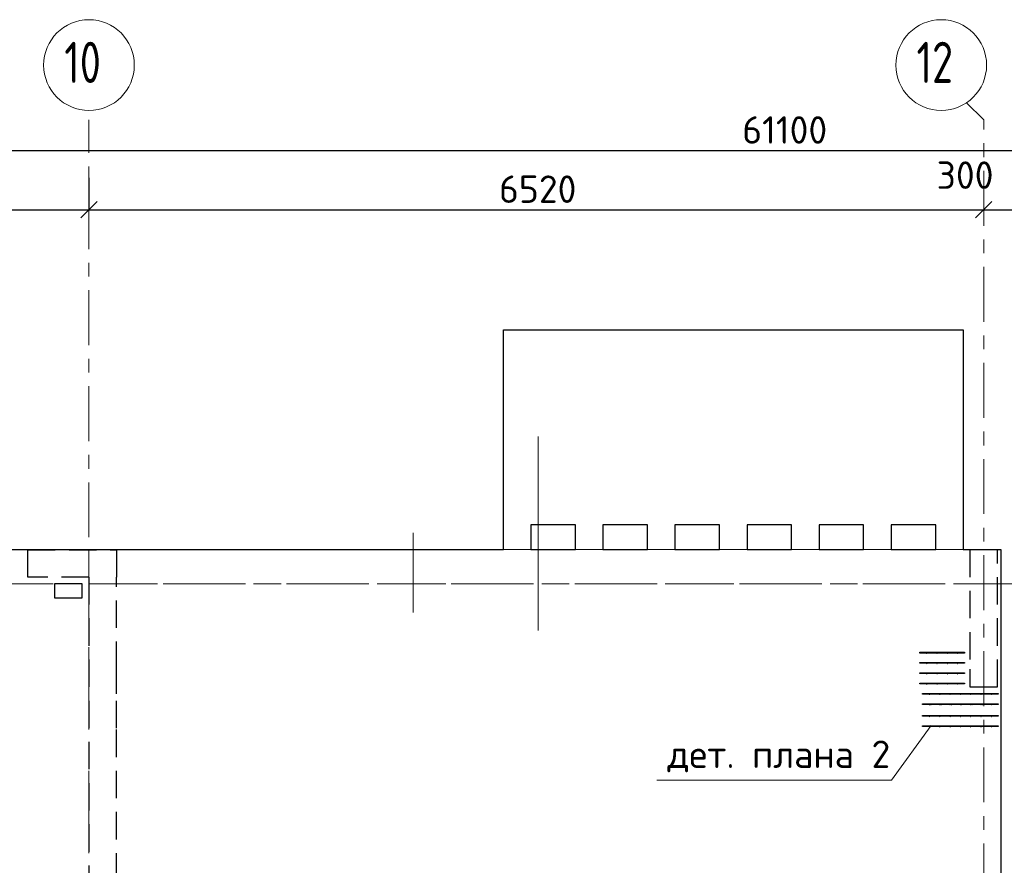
# Model space of a CAD drawing. Header units: metres. Extents: x -38 to 90, y -15 to 21.
# Tile 34 of 127: x 25.53 to 32.7, y 14.35 to 20.51. Entities that reach past the tile are written whole.
import ezdxf

# ---------------------------------------------------------------- set-up
doc = ezdxf.new("R2010")
doc.units = ezdxf.units.M
doc.header["$PDMODE"] = 65
for name, pattern in [('______11', [0.5, 0.4, -0.05, 0, -0.05]), ('______2', [0.27, 0.2, -0.07]), ('______3', [0.5, 0.4, -0.1]), ('______5', [1.1, 0.8, -0.1, 0.1, -0.1])]:
    doc.linetypes.add(name, pattern=pattern)
for name, color, linetype, lineweight in [('XR$2$Осевая линия (1)', 7, '______5', 13), ('XR$2$Размерная линия (1)', 7, 'Continuous', 13), ('XR$3$Арматурный каркас 01', 4, 'Continuous', 35), ('XR$3$Балка (1)', 7, '______3', 13), ('XR$3$Перекрытие (1)', 7, 'Continuous', 35), ('XR$3$Текст_ общее_1', 7, 'Continuous', 13)]:
    doc.layers.add(name, color=color, linetype=linetype, lineweight=lineweight)
doc.layers.add('XR$5$Стена_ бетон несущ.', color=7, linetype='Continuous', lineweight=70, true_color=0xb4b496)
doc.styles.add('ISOCPEUR', font='txt')
doc.dimstyles.new('DIMSTYLE_3', dxfattribs={"dimtxt": 0.2, "dimasz": 0.2, "dimexe": 0, "dimexo": 0, "dimgap": 0.1, "dimtad": 2, "dimdec": 0, "dimlfac": 1000, "dimrnd": 5, "dimzin": 12, "dimdsep": 46, "dimtxsty": 'ISOCPEUR', "dimblk1": 'ALL_ML_STRICH', "dimblk2": 'ALL_ML_STRICH', "dimsah": 1, "dimcen": 0, "dimclrd": 7, "dimclre": 256, "dimclrt": 7, "dimadec": 0, "dimazin": 0, "dimtfac": 1, "dimtdec": 0, "dimtix": 1, "dimtmove": 2, "dimatfit": 3, "dimfxl": 0, "dimtzin": 0, "dimlwd": 0, "dimlwe": -3, "dimarcsym": 0})
doc.dimstyles.new('DIMSTYLE_5', dxfattribs={"dimtxt": 0.2, "dimasz": 0.2, "dimexe": 0, "dimexo": 0, "dimgap": 0.1, "dimtad": 2, "dimdec": 0, "dimlfac": 1000, "dimrnd": 5, "dimzin": 12, "dimdsep": 46, "dimtxsty": 'ISOCPEUR', "dimblk1": 'ALL_ML_STRICH', "dimblk2": 'ALL_ML_STRICH', "dimsah": 1, "dimcen": 0, "dimclrd": 7, "dimclre": 256, "dimclrt": 7, "dimadec": 0, "dimazin": 0, "dimtfac": 1, "dimtdec": 0, "dimtix": 1, "dimtmove": 2, "dimatfit": 3, "dimfxl": 0, "dimtvp": 1.2, "dimtzin": 0, "dimlwd": 0, "dimlwe": -3, "dimarcsym": 0})

# ---------------------------------------------------------------- blocks, each defined once
blk = doc.blocks.new('ALL_ML_STRICH')
at = {"color": 0, "linetype": 'ByBlock', "lineweight": -2}
for p, q in [((0, -0.5), (0, 0.5)), ((-1, 0), (0.5, 0)), ((-0.3, -0.3), (0.3, 0.3))]:
    blk.add_line(p, q, dxfattribs=at)
blk = doc.blocks.new('*D11')
at = {"layer": 'DEFPOINTS', "color": 7, "linetype": 'Continuous', "lineweight": 13, "transparency": 33554687}
for p in [(0.5, 19.5574), (0.5, 19.3768), (61.6, 17.1197)]:
    blk.add_point(p, dxfattribs=at)
at = {"layer": 'XR$2$Размерная линия (1)', "color": 9, "linetype": 'Continuous', "lineweight": -2, "true_color": 0xc7c7c7, "transparency": 33554687}
for p, q in [((0.5, 19.3568), (0.5, 19.5574)), ((61.6, 17.1397), (61.6, 19.5574))]:
    blk.add_line(p, q, dxfattribs=at)
at = {"layer": 'XR$2$Размерная линия (1)', "color": 7, "linetype": 'Continuous', "lineweight": -2, "transparency": 33554687}
blk.add_line((0.5, 19.5574), (61.6, 19.5574), dxfattribs=at)
at = {"layer": 'XR$2$Размерная линия (1)', "color": 7, "linetype": 'Continuous', "lineweight": 13, "transparency": 33554687, "xscale": 0.2, "yscale": 0.2, "zscale": 0.2, "rotation": 180}
blk.add_blockref('ALL_ML_STRICH', (0.5, 19.5574), dxfattribs=at)
at = {"layer": 'XR$2$Размерная линия (1)', "color": 7, "linetype": 'Continuous', "lineweight": 13, "transparency": 33554687, "xscale": 0.2, "yscale": 0.2, "zscale": 0.2}
blk.add_blockref('ALL_ML_STRICH', (61.6, 19.5574), dxfattribs=at)
at = {"layer": 'XR$2$Размерная линия (1)', "color": 7, "linetype": 'Continuous', "lineweight": 13, "transparency": 33554687, "insert": (31.1, 19.7074), "char_height": 0.2, "width": 1, "attachment_point": 5, "style": 'ISOCPEUR'}
blk.add_mtext('\\A1;{61100}', dxfattribs=at)
blk = doc.blocks.new('*D31')
at = {"layer": 'DEFPOINTS', "color": 7, "linetype": 'Continuous', "lineweight": 13, "transparency": 33554687}
for p in [(21.68, 19.379), (26.03, 19.379), (21.68, 19.1261)]:
    blk.add_point(p, dxfattribs=at)
at = {"layer": 'XR$2$Размерная линия (1)', "color": 9, "linetype": 'Continuous', "lineweight": -2, "true_color": 0xc7c7c7, "transparency": 33554687}
for p, q in [((21.68, 19.359), (21.68, 19.1261)), ((26.03, 19.359), (26.03, 19.1261))]:
    blk.add_line(p, q, dxfattribs=at)
at = {"layer": 'XR$2$Размерная линия (1)', "color": 7, "linetype": 'Continuous', "lineweight": -2, "transparency": 33554687}
blk.add_line((21.68, 19.1261), (26.03, 19.1261), dxfattribs=at)
at = {"layer": 'XR$2$Размерная линия (1)', "color": 7, "linetype": 'Continuous', "lineweight": 13, "transparency": 33554687, "xscale": 0.2, "yscale": 0.2, "zscale": 0.2, "rotation": 180}
blk.add_blockref('ALL_ML_STRICH', (21.68, 19.1261), dxfattribs=at)
at = {"layer": 'XR$2$Размерная линия (1)', "color": 7, "linetype": 'Continuous', "lineweight": 13, "transparency": 33554687, "xscale": 0.2, "yscale": 0.2, "zscale": 0.2}
blk.add_blockref('ALL_ML_STRICH', (26.03, 19.1261), dxfattribs=at)
at = {"layer": 'XR$2$Размерная линия (1)', "color": 7, "linetype": 'Continuous', "lineweight": 13, "transparency": 33554687, "insert": (23.855, 19.2761), "char_height": 0.2, "width": 0.8, "attachment_point": 5, "style": 'ISOCPEUR'}
blk.add_mtext('\\A1;{4350}', dxfattribs=at)
blk = doc.blocks.new('*D32')
at = {"layer": 'DEFPOINTS', "color": 7, "linetype": 'Continuous', "lineweight": 13, "transparency": 33554687}
for p in [(26.03, 19.379), (26.03, 19.1261), (32.55, 19.1352)]:
    blk.add_point(p, dxfattribs=at)
at = {"layer": 'XR$2$Размерная линия (1)', "color": 9, "linetype": 'Continuous', "lineweight": -2, "true_color": 0xc7c7c7, "transparency": 33554687}
for p, q in [((26.03, 19.359), (26.03, 19.1261)), ((32.55, 19.1261), (32.55, 19.1261))]:
    blk.add_line(p, q, dxfattribs=at)
at = {"layer": 'XR$2$Размерная линия (1)', "color": 7, "linetype": 'Continuous', "lineweight": -2, "transparency": 33554687}
blk.add_line((26.03, 19.1261), (32.55, 19.1261), dxfattribs=at)
at = {"layer": 'XR$2$Размерная линия (1)', "color": 7, "linetype": 'Continuous', "lineweight": 13, "transparency": 33554687, "xscale": 0.2, "yscale": 0.2, "zscale": 0.2, "rotation": 180}
blk.add_blockref('ALL_ML_STRICH', (26.03, 19.1261), dxfattribs=at)
at = {"layer": 'XR$2$Размерная линия (1)', "color": 7, "linetype": 'Continuous', "lineweight": 13, "transparency": 33554687, "xscale": 0.2, "yscale": 0.2, "zscale": 0.2}
blk.add_blockref('ALL_ML_STRICH', (32.55, 19.1261), dxfattribs=at)
at = {"layer": 'XR$2$Размерная линия (1)', "color": 7, "linetype": 'Continuous', "lineweight": 13, "transparency": 33554687, "insert": (29.3, 19.2761), "char_height": 0.2, "width": 0.8, "attachment_point": 5, "style": 'ISOCPEUR'}
blk.add_mtext('\\A1;{6520}', dxfattribs=at)
blk = doc.blocks.new('*D33')
at = {"layer": 'DEFPOINTS', "color": 7, "linetype": 'Continuous', "lineweight": 13, "transparency": 33554687}
for p in [(32.55, 19.1352), (32.55, 19.1261), (32.85, 19.1352)]:
    blk.add_point(p, dxfattribs=at)
at = {"layer": 'XR$2$Размерная линия (1)', "color": 9, "linetype": 'Continuous', "lineweight": -2, "true_color": 0xc7c7c7, "transparency": 33554687}
for p, q in [((32.55, 19.1261), (32.55, 19.1261)), ((32.85, 19.1261), (32.85, 19.1261))]:
    blk.add_line(p, q, dxfattribs=at)
at = {"layer": 'XR$2$Размерная линия (1)', "color": 7, "linetype": 'Continuous', "lineweight": -2, "transparency": 33554687}
blk.add_line((32.55, 19.1261), (32.85, 19.1261), dxfattribs=at)
at = {"layer": 'XR$2$Размерная линия (1)', "color": 7, "linetype": 'Continuous', "lineweight": 13, "transparency": 33554687, "xscale": 0.2, "yscale": 0.2, "zscale": 0.2, "rotation": 180}
blk.add_blockref('ALL_ML_STRICH', (32.55, 19.1261), dxfattribs=at)
at = {"layer": 'XR$2$Размерная линия (1)', "color": 7, "linetype": 'Continuous', "lineweight": 13, "transparency": 33554687, "xscale": 0.2, "yscale": 0.2, "zscale": 0.2}
blk.add_blockref('ALL_ML_STRICH', (32.85, 19.1261), dxfattribs=at)
at = {"layer": 'XR$2$Размерная линия (1)', "color": 7, "linetype": 'Continuous', "lineweight": 13, "transparency": 33554687, "insert": (32.4139, 19.3782), "char_height": 0.2, "width": 0.6, "attachment_point": 5, "style": 'ISOCPEUR'}
blk.add_mtext('\\A1;{300}', dxfattribs=at)

msp = doc.modelspace()

# ---------------------------------------------------------------- hatches: boundary and pattern name
at = {"layer": 'XR$3$Арматурный каркас 01', "linetype": 'Continuous', "lineweight": 50, "transparency": 33554687}
for points in [[(32.138, 15.8932), (32.1378, 15.8944), (32.1371, 15.8954), (32.1361, 15.896), (32.135, 15.8962), (32.1339, 15.896), (32.1329, 15.8954), (32.1322, 15.8944), (32.132, 15.8932), (32.1322, 15.8921), (32.1329, 15.8911), (32.1339, 15.8905), (32.135, 15.8902), (32.1361, 15.8905), (32.1371, 15.8911), (32.1378, 15.8921)], [(32.213, 15.8932), (32.2128, 15.8944), (32.2121, 15.8954), (32.2111, 15.896), (32.21, 15.8962), (32.2089, 15.896), (32.2079, 15.8954), (32.2072, 15.8944), (32.207, 15.8932), (32.2072, 15.8921), (32.2079, 15.8911), (32.2089, 15.8905), (32.21, 15.8902), (32.2111, 15.8905), (32.2121, 15.8911), (32.2128, 15.8921)], [(32.288, 15.8932), (32.2878, 15.8944), (32.2871, 15.8954), (32.2861, 15.896), (32.285, 15.8962), (32.2839, 15.896), (32.2829, 15.8954), (32.2822, 15.8944), (32.282, 15.8932), (32.2822, 15.8921), (32.2829, 15.8911), (32.2839, 15.8905), (32.285, 15.8902), (32.2861, 15.8905), (32.2871, 15.8911), (32.2878, 15.8921)], [(32.363, 15.8932), (32.3628, 15.8944), (32.3621, 15.8954), (32.3611, 15.896), (32.36, 15.8962), (32.3589, 15.896), (32.3579, 15.8954), (32.3572, 15.8944), (32.357, 15.8932), (32.3572, 15.8921), (32.3579, 15.8911), (32.3589, 15.8905), (32.36, 15.8902), (32.3611, 15.8905), (32.3621, 15.8911), (32.3628, 15.8921)], [(32.138, 15.8182), (32.1378, 15.8194), (32.1371, 15.8204), (32.1361, 15.821), (32.135, 15.8212), (32.1339, 15.821), (32.1329, 15.8204), (32.1322, 15.8194), (32.132, 15.8182), (32.1322, 15.8171), (32.1329, 15.8161), (32.1339, 15.8155), (32.135, 15.8152), (32.1361, 15.8155), (32.1371, 15.8161), (32.1378, 15.8171)], [(32.213, 15.8182), (32.2128, 15.8194), (32.2121, 15.8204), (32.2111, 15.821), (32.21, 15.8212), (32.2089, 15.821), (32.2079, 15.8204), (32.2072, 15.8194), (32.207, 15.8182), (32.2072, 15.8171), (32.2079, 15.8161), (32.2089, 15.8155), (32.21, 15.8152), (32.2111, 15.8155), (32.2121, 15.8161), (32.2128, 15.8171)], [(32.288, 15.8182), (32.2878, 15.8194), (32.2871, 15.8204), (32.2861, 15.821), (32.285, 15.8212), (32.2839, 15.821), (32.2829, 15.8204), (32.2822, 15.8194), (32.282, 15.8182), (32.2822, 15.8171), (32.2829, 15.8161), (32.2839, 15.8155), (32.285, 15.8152), (32.2861, 15.8155), (32.2871, 15.8161), (32.2878, 15.8171)], [(32.363, 15.8182), (32.3628, 15.8194), (32.3621, 15.8204), (32.3611, 15.821), (32.36, 15.8212), (32.3589, 15.821), (32.3579, 15.8204), (32.3572, 15.8194), (32.357, 15.8182), (32.3572, 15.8171), (32.3579, 15.8161), (32.3589, 15.8155), (32.36, 15.8152), (32.3611, 15.8155), (32.3621, 15.8161), (32.3628, 15.8171)], [(32.138, 15.7432), (32.1378, 15.7444), (32.1371, 15.7454), (32.1361, 15.746), (32.135, 15.7462), (32.1339, 15.746), (32.1329, 15.7454), (32.1322, 15.7444), (32.132, 15.7432), (32.1322, 15.7421), (32.1329, 15.7411), (32.1339, 15.7405), (32.135, 15.7402), (32.1361, 15.7405), (32.1371, 15.7411), (32.1378, 15.7421)], [(32.213, 15.7432), (32.2128, 15.7444), (32.2121, 15.7454), (32.2111, 15.746), (32.21, 15.7462), (32.2089, 15.746), (32.2079, 15.7454), (32.2072, 15.7444), (32.207, 15.7432), (32.2072, 15.7421), (32.2079, 15.7411), (32.2089, 15.7405), (32.21, 15.7402), (32.2111, 15.7405), (32.2121, 15.7411), (32.2128, 15.7421)], [(32.288, 15.7432), (32.2878, 15.7444), (32.2871, 15.7454), (32.2861, 15.746), (32.285, 15.7462), (32.2839, 15.746), (32.2829, 15.7454), (32.2822, 15.7444), (32.282, 15.7432), (32.2822, 15.7421), (32.2829, 15.7411), (32.2839, 15.7405), (32.285, 15.7402), (32.2861, 15.7405), (32.2871, 15.7411), (32.2878, 15.7421)], [(32.363, 15.7432), (32.3628, 15.7444), (32.3621, 15.7454), (32.3611, 15.746), (32.36, 15.7462), (32.3589, 15.746), (32.3579, 15.7454), (32.3572, 15.7444), (32.357, 15.7432), (32.3572, 15.7421), (32.3579, 15.7411), (32.3589, 15.7405), (32.36, 15.7402), (32.3611, 15.7405), (32.3621, 15.7411), (32.3628, 15.7421)], [(32.138, 15.6682), (32.1378, 15.6694), (32.1371, 15.6704), (32.1361, 15.671), (32.135, 15.6712), (32.1339, 15.671), (32.1329, 15.6704), (32.1322, 15.6694), (32.132, 15.6682), (32.1322, 15.6671), (32.1329, 15.6661), (32.1339, 15.6655), (32.135, 15.6652), (32.1361, 15.6655), (32.1371, 15.6661), (32.1378, 15.6671)], [(32.213, 15.6682), (32.2128, 15.6694), (32.2121, 15.6704), (32.2111, 15.671), (32.21, 15.6712), (32.2089, 15.671), (32.2079, 15.6704), (32.2072, 15.6694), (32.207, 15.6682), (32.2072, 15.6671), (32.2079, 15.6661), (32.2089, 15.6655), (32.21, 15.6652), (32.2111, 15.6655), (32.2121, 15.6661), (32.2128, 15.6671)], [(32.288, 15.6682), (32.2878, 15.6694), (32.2871, 15.6704), (32.2861, 15.671), (32.285, 15.6712), (32.2839, 15.671), (32.2829, 15.6704), (32.2822, 15.6694), (32.282, 15.6682), (32.2822, 15.6671), (32.2829, 15.6661), (32.2839, 15.6655), (32.285, 15.6652), (32.2861, 15.6655), (32.2871, 15.6661), (32.2878, 15.6671)], [(32.363, 15.6682), (32.3628, 15.6694), (32.3621, 15.6704), (32.3611, 15.671), (32.36, 15.6712), (32.3589, 15.671), (32.3579, 15.6704), (32.3572, 15.6694), (32.357, 15.6682), (32.3572, 15.6671), (32.3579, 15.6661), (32.3589, 15.6655), (32.36, 15.6652), (32.3611, 15.6655), (32.3621, 15.6661), (32.3628, 15.6671)], [(32.158, 15.5932), (32.1578, 15.5944), (32.1571, 15.5954), (32.1561, 15.596), (32.155, 15.5962), (32.1539, 15.596), (32.1529, 15.5954), (32.1522, 15.5944), (32.152, 15.5932), (32.1522, 15.5921), (32.1529, 15.5911), (32.1539, 15.5905), (32.155, 15.5902), (32.1561, 15.5905), (32.1571, 15.5911), (32.1578, 15.5921)], [(32.233, 15.5932), (32.2328, 15.5944), (32.2321, 15.5954), (32.2311, 15.596), (32.23, 15.5962), (32.2289, 15.596), (32.2279, 15.5954), (32.2272, 15.5944), (32.227, 15.5932), (32.2272, 15.5921), (32.2279, 15.5911), (32.2289, 15.5905), (32.23, 15.5902), (32.2311, 15.5905), (32.2321, 15.5911), (32.2328, 15.5921)], [(32.308, 15.5932), (32.3078, 15.5944), (32.3071, 15.5954), (32.3061, 15.596), (32.305, 15.5962), (32.3039, 15.596), (32.3029, 15.5954), (32.3022, 15.5944), (32.302, 15.5932), (32.3022, 15.5921), (32.3029, 15.5911), (32.3039, 15.5905), (32.305, 15.5902), (32.3061, 15.5905), (32.3071, 15.5911), (32.3078, 15.5921)], [(32.383, 15.5932), (32.3828, 15.5944), (32.3821, 15.5954), (32.3811, 15.596), (32.38, 15.5962), (32.3789, 15.596), (32.3779, 15.5954), (32.3772, 15.5944), (32.377, 15.5932), (32.3772, 15.5921), (32.3779, 15.5911), (32.3789, 15.5905), (32.38, 15.5902), (32.3811, 15.5905), (32.3821, 15.5911), (32.3828, 15.5921)], [(32.458, 15.5932), (32.4578, 15.5944), (32.4571, 15.5954), (32.4561, 15.596), (32.455, 15.5962), (32.4539, 15.596), (32.4529, 15.5954), (32.4522, 15.5944), (32.452, 15.5932), (32.4522, 15.5921), (32.4529, 15.5911), (32.4539, 15.5905), (32.455, 15.5902), (32.4561, 15.5905), (32.4571, 15.5911), (32.4578, 15.5921)], [(32.533, 15.5932), (32.5328, 15.5944), (32.5321, 15.5954), (32.5311, 15.596), (32.53, 15.5962), (32.5289, 15.596), (32.5279, 15.5954), (32.5272, 15.5944), (32.527, 15.5932), (32.5272, 15.5921), (32.5279, 15.5911), (32.5289, 15.5905), (32.53, 15.5902), (32.5311, 15.5905), (32.5321, 15.5911), (32.5328, 15.5921)], [(32.608, 15.5932), (32.6078, 15.5944), (32.6071, 15.5954), (32.6061, 15.596), (32.605, 15.5962), (32.6039, 15.596), (32.6029, 15.5954), (32.6022, 15.5944), (32.602, 15.5932), (32.6022, 15.5921), (32.6029, 15.5911), (32.6039, 15.5905), (32.605, 15.5902), (32.6061, 15.5905), (32.6071, 15.5911), (32.6078, 15.5921)], [(32.158, 15.5182), (32.1578, 15.5194), (32.1571, 15.5204), (32.1561, 15.521), (32.155, 15.5212), (32.1539, 15.521), (32.1529, 15.5204), (32.1522, 15.5194), (32.152, 15.5182), (32.1522, 15.5171), (32.1529, 15.5161), (32.1539, 15.5155), (32.155, 15.5152), (32.1561, 15.5155), (32.1571, 15.5161), (32.1578, 15.5171)], [(32.168, 15.5182), (32.1678, 15.5194), (32.1671, 15.5204), (32.1661, 15.521), (32.165, 15.5212), (32.1639, 15.521), (32.1629, 15.5204), (32.1622, 15.5194), (32.162, 15.5182), (32.1622, 15.5171), (32.1629, 15.5161), (32.1639, 15.5155), (32.165, 15.5152), (32.1661, 15.5155), (32.1671, 15.5161), (32.1678, 15.5171)], [(32.233, 15.5182), (32.2328, 15.5194), (32.2321, 15.5204), (32.2311, 15.521), (32.23, 15.5212), (32.2289, 15.521), (32.2279, 15.5204), (32.2272, 15.5194), (32.227, 15.5182), (32.2272, 15.5171), (32.2279, 15.5161), (32.2289, 15.5155), (32.23, 15.5152), (32.2311, 15.5155), (32.2321, 15.5161), (32.2328, 15.5171)], [(32.243, 15.5182), (32.2428, 15.5194), (32.2421, 15.5204), (32.2411, 15.521), (32.24, 15.5212), (32.2389, 15.521), (32.2379, 15.5204), (32.2372, 15.5194), (32.237, 15.5182), (32.2372, 15.5171), (32.2379, 15.5161), (32.2389, 15.5155), (32.24, 15.5152), (32.2411, 15.5155), (32.2421, 15.5161), (32.2428, 15.5171)], [(32.308, 15.5182), (32.3078, 15.5194), (32.3071, 15.5204), (32.3061, 15.521), (32.305, 15.5212), (32.3039, 15.521), (32.3029, 15.5204), (32.3022, 15.5194), (32.302, 15.5182), (32.3022, 15.5171), (32.3029, 15.5161), (32.3039, 15.5155), (32.305, 15.5152), (32.3061, 15.5155), (32.3071, 15.5161), (32.3078, 15.5171)], [(32.318, 15.5182), (32.3178, 15.5194), (32.3171, 15.5204), (32.3161, 15.521), (32.315, 15.5212), (32.3139, 15.521), (32.3129, 15.5204), (32.3122, 15.5194), (32.312, 15.5182), (32.3122, 15.5171), (32.3129, 15.5161), (32.3139, 15.5155), (32.315, 15.5152), (32.3161, 15.5155), (32.3171, 15.5161), (32.3178, 15.5171)], [(32.383, 15.5182), (32.3828, 15.5194), (32.3821, 15.5204), (32.3811, 15.521), (32.38, 15.5212), (32.3789, 15.521), (32.3779, 15.5204), (32.3772, 15.5194), (32.377, 15.5182), (32.3772, 15.5171), (32.3779, 15.5161), (32.3789, 15.5155), (32.38, 15.5152), (32.3811, 15.5155), (32.3821, 15.5161), (32.3828, 15.5171)], [(32.393, 15.5182), (32.3928, 15.5194), (32.3921, 15.5204), (32.3911, 15.521), (32.39, 15.5212), (32.3889, 15.521), (32.3879, 15.5204), (32.3872, 15.5194), (32.387, 15.5182), (32.3872, 15.5171), (32.3879, 15.5161), (32.3889, 15.5155), (32.39, 15.5152), (32.3911, 15.5155), (32.3921, 15.5161), (32.3928, 15.5171)], [(32.458, 15.5182), (32.4578, 15.5194), (32.4571, 15.5204), (32.4561, 15.521), (32.455, 15.5212), (32.4539, 15.521), (32.4529, 15.5204), (32.4522, 15.5194), (32.452, 15.5182), (32.4522, 15.5171), (32.4529, 15.5161), (32.4539, 15.5155), (32.455, 15.5152), (32.4561, 15.5155), (32.4571, 15.5161), (32.4578, 15.5171)], [(32.468, 15.5182), (32.4678, 15.5194), (32.4671, 15.5204), (32.4661, 15.521), (32.465, 15.5212), (32.4639, 15.521), (32.4629, 15.5204), (32.4622, 15.5194), (32.462, 15.5182), (32.4622, 15.5171), (32.4629, 15.5161), (32.4639, 15.5155), (32.465, 15.5152), (32.4661, 15.5155), (32.4671, 15.5161), (32.4678, 15.5171)], [(32.533, 15.5182), (32.5328, 15.5194), (32.5321, 15.5204), (32.5311, 15.521), (32.53, 15.5212), (32.5289, 15.521), (32.5279, 15.5204), (32.5272, 15.5194), (32.527, 15.5182), (32.5272, 15.5171), (32.5279, 15.5161), (32.5289, 15.5155), (32.53, 15.5152), (32.5311, 15.5155), (32.5321, 15.5161), (32.5328, 15.5171)], [(32.543, 15.5182), (32.5428, 15.5194), (32.5421, 15.5204), (32.5411, 15.521), (32.54, 15.5212), (32.5389, 15.521), (32.5379, 15.5204), (32.5372, 15.5194), (32.537, 15.5182), (32.5372, 15.5171), (32.5379, 15.5161), (32.5389, 15.5155), (32.54, 15.5152), (32.5411, 15.5155), (32.5421, 15.5161), (32.5428, 15.5171)], [(32.608, 15.5182), (32.6078, 15.5194), (32.6071, 15.5204), (32.6061, 15.521), (32.605, 15.5212), (32.6039, 15.521), (32.6029, 15.5204), (32.6022, 15.5194), (32.602, 15.5182), (32.6022, 15.5171), (32.6029, 15.5161), (32.6039, 15.5155), (32.605, 15.5152), (32.6061, 15.5155), (32.6071, 15.5161), (32.6078, 15.5171)], [(32.158, 15.4322), (32.1578, 15.4334), (32.1571, 15.4344), (32.1561, 15.435), (32.155, 15.4352), (32.1539, 15.435), (32.1529, 15.4344), (32.1522, 15.4334), (32.152, 15.4322), (32.1522, 15.4311), (32.1529, 15.4301), (32.1539, 15.4295), (32.155, 15.4292), (32.1561, 15.4295), (32.1571, 15.4301), (32.1578, 15.4311)], [(32.168, 15.4432), (32.1678, 15.4444), (32.1671, 15.4454), (32.1661, 15.446), (32.165, 15.4462), (32.1639, 15.446), (32.1629, 15.4454), (32.1622, 15.4444), (32.162, 15.4432), (32.1622, 15.4421), (32.1629, 15.4411), (32.1639, 15.4405), (32.165, 15.4402), (32.1661, 15.4405), (32.1671, 15.4411), (32.1678, 15.4421)], [(32.233, 15.4322), (32.2328, 15.4334), (32.2321, 15.4344), (32.2311, 15.435), (32.23, 15.4352), (32.2289, 15.435), (32.2279, 15.4344), (32.2272, 15.4334), (32.227, 15.4322), (32.2272, 15.4311), (32.2279, 15.4301), (32.2289, 15.4295), (32.23, 15.4292), (32.2311, 15.4295), (32.2321, 15.4301), (32.2328, 15.4311)], [(32.243, 15.4432), (32.2428, 15.4444), (32.2421, 15.4454), (32.2411, 15.446), (32.24, 15.4462), (32.2389, 15.446), (32.2379, 15.4454), (32.2372, 15.4444), (32.237, 15.4432), (32.2372, 15.4421), (32.2379, 15.4411), (32.2389, 15.4405), (32.24, 15.4402), (32.2411, 15.4405), (32.2421, 15.4411), (32.2428, 15.4421)], [(32.308, 15.4322), (32.3078, 15.4334), (32.3071, 15.4344), (32.3061, 15.435), (32.305, 15.4352), (32.3039, 15.435), (32.3029, 15.4344), (32.3022, 15.4334), (32.302, 15.4322), (32.3022, 15.4311), (32.3029, 15.4301), (32.3039, 15.4295), (32.305, 15.4292), (32.3061, 15.4295), (32.3071, 15.4301), (32.3078, 15.4311)], [(32.318, 15.4432), (32.3178, 15.4444), (32.3171, 15.4454), (32.3161, 15.446), (32.315, 15.4462), (32.3139, 15.446), (32.3129, 15.4454), (32.3122, 15.4444), (32.312, 15.4432), (32.3122, 15.4421), (32.3129, 15.4411), (32.3139, 15.4405), (32.315, 15.4402), (32.3161, 15.4405), (32.3171, 15.4411), (32.3178, 15.4421)], [(32.383, 15.4322), (32.3828, 15.4334), (32.3821, 15.4344), (32.3811, 15.435), (32.38, 15.4352), (32.3789, 15.435), (32.3779, 15.4344), (32.3772, 15.4334), (32.377, 15.4322), (32.3772, 15.4311), (32.3779, 15.4301), (32.3789, 15.4295), (32.38, 15.4292), (32.3811, 15.4295), (32.3821, 15.4301), (32.3828, 15.4311)], [(32.393, 15.4432), (32.3928, 15.4444), (32.3921, 15.4454), (32.3911, 15.446), (32.39, 15.4462), (32.3889, 15.446), (32.3879, 15.4454), (32.3872, 15.4444), (32.387, 15.4432), (32.3872, 15.4421), (32.3879, 15.4411), (32.3889, 15.4405), (32.39, 15.4402), (32.3911, 15.4405), (32.3921, 15.4411), (32.3928, 15.4421)], [(32.458, 15.4322), (32.4578, 15.4334), (32.4571, 15.4344), (32.4561, 15.435), (32.455, 15.4352), (32.4539, 15.435), (32.4529, 15.4344), (32.4522, 15.4334), (32.452, 15.4322), (32.4522, 15.4311), (32.4529, 15.4301), (32.4539, 15.4295), (32.455, 15.4292), (32.4561, 15.4295), (32.4571, 15.4301), (32.4578, 15.4311)], [(32.468, 15.4432), (32.4678, 15.4444), (32.4671, 15.4454), (32.4661, 15.446), (32.465, 15.4462), (32.4639, 15.446), (32.4629, 15.4454), (32.4622, 15.4444), (32.462, 15.4432), (32.4622, 15.4421), (32.4629, 15.4411), (32.4639, 15.4405), (32.465, 15.4402), (32.4661, 15.4405), (32.4671, 15.4411), (32.4678, 15.4421)], [(32.533, 15.4322), (32.5328, 15.4334), (32.5321, 15.4344), (32.5311, 15.435), (32.53, 15.4352), (32.5289, 15.435), (32.5279, 15.4344), (32.5272, 15.4334), (32.527, 15.4322), (32.5272, 15.4311), (32.5279, 15.4301), (32.5289, 15.4295), (32.53, 15.4292), (32.5311, 15.4295), (32.5321, 15.4301), (32.5328, 15.4311)], [(32.543, 15.4432), (32.5428, 15.4444), (32.5421, 15.4454), (32.5411, 15.446), (32.54, 15.4462), (32.5389, 15.446), (32.5379, 15.4454), (32.5372, 15.4444), (32.537, 15.4432), (32.5372, 15.4421), (32.5379, 15.4411), (32.5389, 15.4405), (32.54, 15.4402), (32.5411, 15.4405), (32.5421, 15.4411), (32.5428, 15.4421)], [(32.608, 15.4322), (32.6078, 15.4334), (32.6071, 15.4344), (32.6061, 15.435), (32.605, 15.4352), (32.6039, 15.435), (32.6029, 15.4344), (32.6022, 15.4334), (32.602, 15.4322), (32.6022, 15.4311), (32.6029, 15.4301), (32.6039, 15.4295), (32.605, 15.4292), (32.6061, 15.4295), (32.6071, 15.4301), (32.6078, 15.4311)], [(32.158, 15.3572), (32.1578, 15.3584), (32.1571, 15.3594), (32.1561, 15.36), (32.155, 15.3602), (32.1539, 15.36), (32.1529, 15.3594), (32.1522, 15.3584), (32.152, 15.3572), (32.1522, 15.3561), (32.1529, 15.3551), (32.1539, 15.3545), (32.155, 15.3542), (32.1561, 15.3545), (32.1571, 15.3551), (32.1578, 15.3561)], [(32.168, 15.3682), (32.1678, 15.3694), (32.1671, 15.3704), (32.1661, 15.371), (32.165, 15.3712), (32.1639, 15.371), (32.1629, 15.3704), (32.1622, 15.3694), (32.162, 15.3682), (32.1622, 15.3671), (32.1629, 15.3661), (32.1639, 15.3655), (32.165, 15.3652), (32.1661, 15.3655), (32.1671, 15.3661), (32.1678, 15.3671)], [(32.233, 15.3572), (32.2328, 15.3584), (32.2321, 15.3594), (32.2311, 15.36), (32.23, 15.3602), (32.2289, 15.36), (32.2279, 15.3594), (32.2272, 15.3584), (32.227, 15.3572), (32.2272, 15.3561), (32.2279, 15.3551), (32.2289, 15.3545), (32.23, 15.3542), (32.2311, 15.3545), (32.2321, 15.3551), (32.2328, 15.3561)], [(32.243, 15.3682), (32.2428, 15.3694), (32.2421, 15.3704), (32.2411, 15.371), (32.24, 15.3712), (32.2389, 15.371), (32.2379, 15.3704), (32.2372, 15.3694), (32.237, 15.3682), (32.2372, 15.3671), (32.2379, 15.3661), (32.2389, 15.3655), (32.24, 15.3652), (32.2411, 15.3655), (32.2421, 15.3661), (32.2428, 15.3671)], [(32.308, 15.3572), (32.3078, 15.3584), (32.3071, 15.3594), (32.3061, 15.36), (32.305, 15.3602), (32.3039, 15.36), (32.3029, 15.3594), (32.3022, 15.3584), (32.302, 15.3572), (32.3022, 15.3561), (32.3029, 15.3551), (32.3039, 15.3545), (32.305, 15.3542), (32.3061, 15.3545), (32.3071, 15.3551), (32.3078, 15.3561)], [(32.318, 15.3682), (32.3178, 15.3694), (32.3171, 15.3704), (32.3161, 15.371), (32.315, 15.3712), (32.3139, 15.371), (32.3129, 15.3704), (32.3122, 15.3694), (32.312, 15.3682), (32.3122, 15.3671), (32.3129, 15.3661), (32.3139, 15.3655), (32.315, 15.3652), (32.3161, 15.3655), (32.3171, 15.3661), (32.3178, 15.3671)], [(32.383, 15.3572), (32.3828, 15.3584), (32.3821, 15.3594), (32.3811, 15.36), (32.38, 15.3602), (32.3789, 15.36), (32.3779, 15.3594), (32.3772, 15.3584), (32.377, 15.3572), (32.3772, 15.3561), (32.3779, 15.3551), (32.3789, 15.3545), (32.38, 15.3542), (32.3811, 15.3545), (32.3821, 15.3551), (32.3828, 15.3561)], [(32.393, 15.3682), (32.3928, 15.3694), (32.3921, 15.3704), (32.3911, 15.371), (32.39, 15.3712), (32.3889, 15.371), (32.3879, 15.3704), (32.3872, 15.3694), (32.387, 15.3682), (32.3872, 15.3671), (32.3879, 15.3661), (32.3889, 15.3655), (32.39, 15.3652), (32.3911, 15.3655), (32.3921, 15.3661), (32.3928, 15.3671)], [(32.458, 15.3572), (32.4578, 15.3584), (32.4571, 15.3594), (32.4561, 15.36), (32.455, 15.3602), (32.4539, 15.36), (32.4529, 15.3594), (32.4522, 15.3584), (32.452, 15.3572), (32.4522, 15.3561), (32.4529, 15.3551), (32.4539, 15.3545), (32.455, 15.3542), (32.4561, 15.3545), (32.4571, 15.3551), (32.4578, 15.3561)], [(32.468, 15.3682), (32.4678, 15.3694), (32.4671, 15.3704), (32.4661, 15.371), (32.465, 15.3712), (32.4639, 15.371), (32.4629, 15.3704), (32.4622, 15.3694), (32.462, 15.3682), (32.4622, 15.3671), (32.4629, 15.3661), (32.4639, 15.3655), (32.465, 15.3652), (32.4661, 15.3655), (32.4671, 15.3661), (32.4678, 15.3671)], [(32.533, 15.3572), (32.5328, 15.3584), (32.5321, 15.3594), (32.5311, 15.36), (32.53, 15.3602), (32.5289, 15.36), (32.5279, 15.3594), (32.5272, 15.3584), (32.527, 15.3572), (32.5272, 15.3561), (32.5279, 15.3551), (32.5289, 15.3545), (32.53, 15.3542), (32.5311, 15.3545), (32.5321, 15.3551), (32.5328, 15.3561)], [(32.543, 15.3682), (32.5428, 15.3694), (32.5421, 15.3704), (32.5411, 15.371), (32.54, 15.3712), (32.5389, 15.371), (32.5379, 15.3704), (32.5372, 15.3694), (32.537, 15.3682), (32.5372, 15.3671), (32.5379, 15.3661), (32.5389, 15.3655), (32.54, 15.3652), (32.5411, 15.3655), (32.5421, 15.3661), (32.5428, 15.3671)], [(32.608, 15.3572), (32.6078, 15.3584), (32.6071, 15.3594), (32.6061, 15.36), (32.605, 15.3602), (32.6039, 15.36), (32.6029, 15.3594), (32.6022, 15.3584), (32.602, 15.3572), (32.6022, 15.3561), (32.6029, 15.3551), (32.6039, 15.3545), (32.605, 15.3542), (32.6061, 15.3545), (32.6071, 15.3551), (32.6078, 15.3561)]]:
    msp.add_hatch(color=2, dxfattribs=at).paths.add_polyline_path(points)

# ---------------------------------------------------------------- linework, layer by layer
at = {"color": 52, "linetype": 'Continuous', "lineweight": 13, "transparency": 33554687}
for p, q in [((29.3023, 17.4744), (29.3023, 16.0616)), ((28.3922, 16.7719), (28.3922, 16.192))]:
    msp.add_line(p, q, dxfattribs=at)
at = {"layer": 'XR$2$Осевая линия (1)', "color": 253, "linetype": '______11', "lineweight": 13, "true_color": 0xa0a0a0, "transparency": 33554687}
for p, q in [((32.55, 19.78), (32.4227, 19.9073)), ((26.03, 8.34), (26.03, 19.78)), ((32.55, -3.39), (32.55, 19.78)), ((-2.63, 16.4), (62.6, 16.4))]:
    msp.add_line(p, q, dxfattribs=at)
at = {"layer": 'XR$2$Осевая линия (1)', "color": 7, "linetype": 'Continuous', "lineweight": 13, "transparency": 33554687}
for centre in [(26.0304, 20.1801), (32.2404, 20.1801)]:
    msp.add_circle(centre, 0.3304, dxfattribs=at)
at = {"layer": 'XR$3$Арматурный каркас 01', "color": 2, "linetype": 'Continuous', "lineweight": 25, "transparency": 33554687}
for points in [[(32.41, 15.8972), (32.085, 15.8972), (32.085, 15.9032), (32.41, 15.9032), (32.41, 15.8972)], [(32.41, 15.8972), (32.085, 15.8972), (32.085, 15.9032), (32.41, 15.9032), (32.41, 15.8972)], [(32.41, 15.8222), (32.085, 15.8222), (32.085, 15.8282), (32.41, 15.8282), (32.41, 15.8222)], [(32.41, 15.8222), (32.085, 15.8222), (32.085, 15.8282), (32.41, 15.8282), (32.41, 15.8222)], [(32.41, 15.7472), (32.085, 15.7472), (32.085, 15.7532), (32.41, 15.7532), (32.41, 15.7472)], [(32.41, 15.7472), (32.085, 15.7472), (32.085, 15.7532), (32.41, 15.7532), (32.41, 15.7472)], [(32.41, 15.6722), (32.085, 15.6722), (32.085, 15.6782), (32.41, 15.6782), (32.41, 15.6722)], [(32.41, 15.6722), (32.085, 15.6722), (32.085, 15.6782), (32.41, 15.6782), (32.41, 15.6722)], [(32.655, 15.5972), (32.105, 15.5972), (32.105, 15.6032), (32.655, 15.6032), (32.655, 15.5972)], [(32.655, 15.5972), (32.105, 15.5972), (32.105, 15.6032), (32.655, 15.6032), (32.655, 15.5972)], [(32.655, 15.5222), (32.105, 15.5222), (32.105, 15.5282), (32.655, 15.5282), (32.655, 15.5222)], [(32.655, 15.5222), (32.105, 15.5222), (32.105, 15.5282), (32.655, 15.5282), (32.655, 15.5222)], [(32.655, 15.4362), (32.105, 15.4362), (32.105, 15.4422), (32.655, 15.4422), (32.655, 15.4362)], [(32.655, 15.4362), (32.105, 15.4362), (32.105, 15.4422), (32.655, 15.4422), (32.655, 15.4362)], [(32.655, 15.3612), (32.105, 15.3612), (32.105, 15.3672), (32.655, 15.3672), (32.655, 15.3612)], [(32.655, 15.3612), (32.105, 15.3612), (32.105, 15.3672), (32.655, 15.3672), (32.655, 15.3612)]]:
    msp.add_lwpolyline(points, dxfattribs=at)
at = {"layer": 'XR$3$Балка (1)', "color": 7, "linetype": '______2', "lineweight": 18, "transparency": 33554687}
for p, q in [((26.03, 16.6502), (26.03, 16.4002)), ((29.2501, 16.6502), (29.0501, 16.6502)), ((29.7751, 16.6502), (29.5751, 16.6502)), ((30.3001, 16.6502), (30.1001, 16.6502)), ((30.8251, 16.6502), (30.6251, 16.6502)), ((31.3501, 16.6502), (31.1501, 16.6502)), ((31.8751, 16.6502), (31.6751, 16.6502)), ((32.4001, 16.6502), (32.2001, 16.6502)), ((26.03, 16.4002), (32.675, 16.4002))]:
    msp.add_line(p, q, dxfattribs=at)
at = {"layer": 'XR$3$Перекрытие (1)', "color": 7, "linetype": 'Continuous', "lineweight": 25, "transparency": 33554687}
for p, q in [((29.0501, 16.8302), (29.0501, 18.2502)), ((29.0501, 18.2502), (32.4001, 18.2502)), ((32.4001, 18.2502), (32.4001, 16.8302)), ((29.0501, 16.6502), (29.0501, 16.8302)), ((29.2501, 16.8302), (29.2501, 16.6502)), ((29.5751, 16.8302), (29.2501, 16.8302)), ((29.5751, 16.6502), (29.5751, 16.8302)), ((29.7751, 16.8302), (29.7751, 16.6502)), ((30.1001, 16.8302), (29.7751, 16.8302)), ((30.1001, 16.6502), (30.1001, 16.8302)), ((30.6251, 16.8302), (30.3001, 16.8302)), ((30.3001, 16.8302), (30.3001, 16.6502)), ((30.6251, 16.6502), (30.6251, 16.8302)), ((30.8251, 16.8302), (30.8251, 16.6502)), ((31.1501, 16.8302), (30.8251, 16.8302)), ((31.1501, 16.6502), (31.1501, 16.8302)), ((31.3501, 16.8302), (31.3501, 16.6502)), ((31.6751, 16.8302), (31.3501, 16.8302)), ((31.6751, 16.6502), (31.6751, 16.8302)), ((31.8751, 16.8302), (31.8751, 16.6502)), ((32.2001, 16.8302), (31.8751, 16.8302)), ((32.2001, 16.6502), (32.2001, 16.8302)), ((32.4001, 16.8302), (32.4001, 16.6502)), ((23.6503, 16.6502), (29.0501, 16.6502)), ((29.2501, 16.6502), (29.5751, 16.6502)), ((29.7751, 16.6502), (30.1001, 16.6502)), ((30.3001, 16.6502), (30.6251, 16.6502)), ((30.8251, 16.6502), (31.1501, 16.6502)), ((31.3501, 16.6502), (31.6751, 16.6502)), ((31.8751, 16.6502), (32.2001, 16.6502)), ((32.4001, 16.6502), (32.675, 16.6502)), ((32.675, 16.6502), (32.675, -0.25)), ((25.98, 16.4003), (25.78, 16.4002)), ((25.78, 16.4002), (25.78, 16.3003)), ((25.98, 16.3004), (25.98, 16.4003)), ((25.78, 16.3003), (25.98, 16.3004))]:
    msp.add_line(p, q, dxfattribs=at)
at = {"layer": 'XR$3$Перекрытие (1)', "color": 7, "linetype": '______2', "lineweight": 18, "transparency": 33554687}
for p, q in [((26.03, 16.6502), (23.6503, 16.6502)), ((29.2501, 16.6502), (29.0501, 16.6502)), ((29.0501, 16.6502), (29.2501, 16.6502)), ((29.7751, 16.6502), (29.5751, 16.6502)), ((29.5751, 16.6502), (29.7751, 16.6502)), ((30.3001, 16.6502), (30.1001, 16.6502)), ((30.1001, 16.6502), (30.3001, 16.6502)), ((30.8251, 16.6502), (30.6251, 16.6502)), ((30.6251, 16.6502), (30.8251, 16.6502)), ((31.3501, 16.6502), (31.1501, 16.6502)), ((31.1501, 16.6502), (31.3501, 16.6502)), ((31.6751, 16.6502), (31.8751, 16.6502)), ((31.8751, 16.6502), (31.6751, 16.6502)), ((32.4001, 16.6502), (32.2001, 16.6502)), ((32.2001, 16.6502), (32.4001, 16.6502))]:
    msp.add_line(p, q, dxfattribs=at)
at = {"layer": 'XR$3$Текст_ общее_1', "color": 7, "linetype": 'Continuous', "lineweight": 13, "transparency": 33554687}
msp.add_lwpolyline([(32.168, 15.3682), (31.8772, 14.9708), (30.1672, 14.9708)], dxfattribs=at)
at = {"layer": 'XR$5$Стена_ бетон несущ.', "color": 253, "linetype": '______2', "lineweight": -3, "true_color": 0xa0a0a0, "transparency": 33554687}
for p, q in [((32.45, 16.65), (32.45, 15.78)), ((32.65, 16.65), (32.45, 16.65)), ((32.65, 15.65), (32.65, 16.65)), ((26.03, 16.45), (26.03, 9)), ((26.23, 15.78), (26.23, 16.45)), ((26.23, 15.6), (26.23, 15.78)), ((32.45, 15.78), (32.45, 15.65)), ((32.45, 15.65), (32.65, 15.65)), ((26.23, 15.35), (26.23, 15.6)), ((26.23, 10.6396), (26.23, 15.35))]:
    msp.add_line(p, q, dxfattribs=at)
for points in [[(25.585, 16.65), (26.23, 16.65), (26.23, 16.45)], [(26.03, 16.45), (25.585, 16.45), (25.585, 16.65)]]:
    msp.add_lwpolyline(points, dxfattribs=at)

# ---------------------------------------------------------------- texts
at = {"layer": 'XR$2$Осевая линия (1)', "color": 7, "linetype": 'Continuous', "lineweight": 13, "transparency": 33554687, "char_height": 0.3, "width": 0.472281, "attachment_point": 7, "style": 'ISOCPEUR'}
for s, insert in [('\\W0.75;10', (25.8504, 20.0496)), ('\\W0.75;12', (32.0604, 20.0496))]:
    msp.add_mtext(s, dxfattribs=dict(at, insert=insert))
at = {"layer": 'XR$3$Текст_ общее_1', "color": 7, "linetype": 'Continuous', "lineweight": 13, "transparency": 33554687, "insert": (31.0572, 15.1441), "char_height": 0.2, "width": 1.737619, "attachment_point": 5, "style": 'ISOCPEUR'}
msp.add_mtext('\\A1;{\\fISOCPEUR|i0|b0;\\H0.200000;\\W1.000000;\\C7;дет. плана 2}\\P', dxfattribs=at)

# ---------------------------------------------------------------- dimensions: what is measured, and where the dimension line sits
at = {"layer": 'XR$2$Размерная линия (1)', "color": 7, "linetype": 'Continuous', "lineweight": 13, "transparency": 33554687}
for base, p1, p2, dimstyle, picture, middle in [((61.6, 19.5574), (0.5, 19.3568), (61.6, 17.1397), 'DIMSTYLE_3', '*D11', (31.1, 19.7074)), ((32.85, 19.1261), (32.55, 19.1261), (32.85, 19.1261), 'DIMSTYLE_5', '*D33', (32.4139, 19.3782)), ((26.03, 19.1261), (21.68, 19.359), (26.03, 19.359), 'DIMSTYLE_3', '*D31', (23.855, 19.2761)), ((32.55, 19.1261), (26.03, 19.359), (32.55, 19.1261), 'DIMSTYLE_3', '*D32', (29.3, 19.2761))]:
    dim = msp.add_linear_dim(base=base, p1=p1, p2=p2, dimstyle=dimstyle, override={"dimpost": '<>', "dimclrd": 7, "dimclre": 9, "dimclrt": 7, "dimlwd": 0, "dimlwe": 65533}, dxfattribs=at)
    dim.commit()
    dim.dimension.update_dxf_attribs({"geometry": picture, "text_midpoint": middle, "dimtype": 160})

doc.saveas('drawing.dxf')
